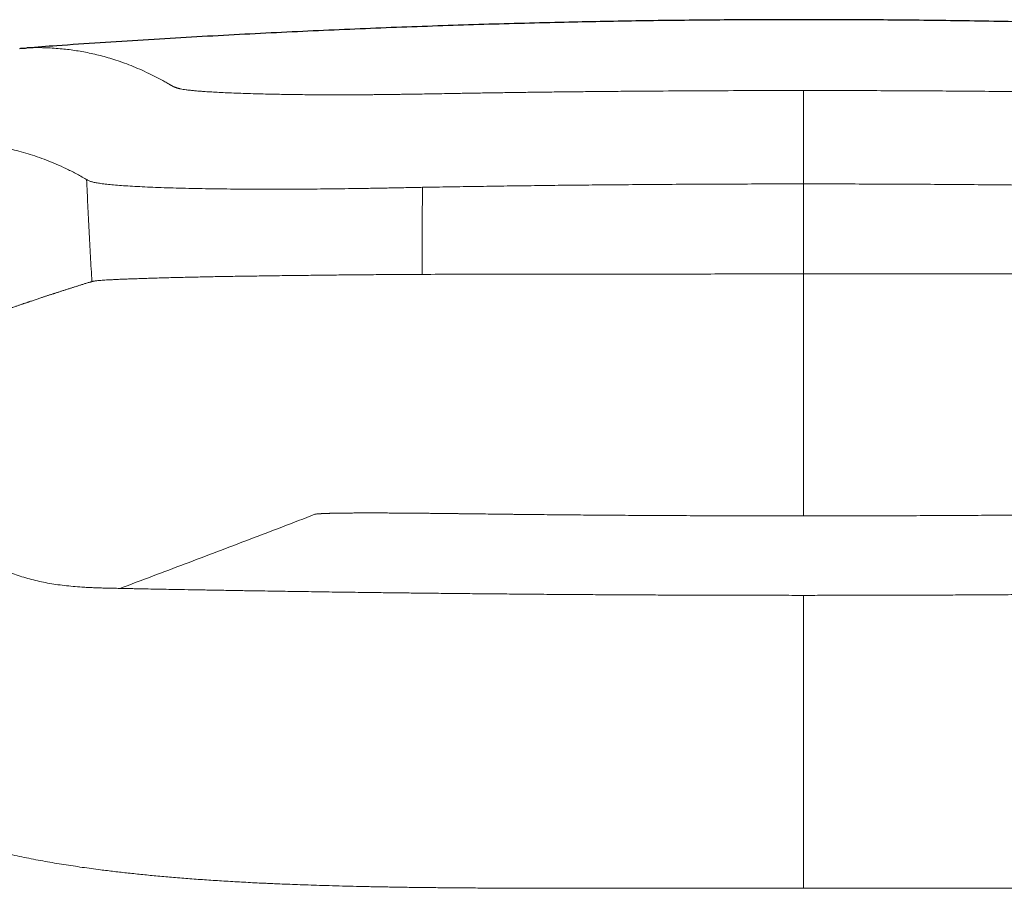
# Model space of a CAD drawing. Header units: millimetres. Extents: x 8 to 524, y 12 to 399.
# Tile 122 of 131: x 260 to 277, y 385 to 399. Entities that reach past the tile are written whole.
import ezdxf

# ---------------------------------------------------------------- set-up
doc = ezdxf.new("R2010")
doc.units = ezdxf.units.MM

msp = doc.modelspace()

# ---------------------------------------------------------------- linework, layer by layer
at = {"color": 252, "linetype": 'Continuous', "lineweight": 0}
for p, q in [((261.532, 396.661), (261.52, 396.668)), ((273.635, 395.068), (273.635, 396.587))]:
    msp.add_line(p, q, dxfattribs=at)
at = {"color": 7, "linetype": 'Continuous', "lineweight": 30}
for points, knots in [([(286.742, 398.886), (286.613, 398.896), (286.301, 398.918), (285.806, 398.952), (285.253, 398.989), (284.696, 399.024), (284.134, 399.058), (283.567, 399.09), (282.995, 399.12), (282.417, 399.15), (281.835, 399.177), (281.248, 399.203), (280.656, 399.227), (280.049, 399.249), (279.428, 399.27), (278.792, 399.29), (278.15, 399.307), (277.503, 399.322), (276.85, 399.335), (276.213, 399.345), (275.591, 399.353), (274.986, 399.358), (274.375, 399.362), (273.761, 399.363), (273.142, 399.363), (272.53, 399.36), (271.927, 399.355), (271.331, 399.349), (270.731, 399.34), (270.128, 399.329), (269.497, 399.316), (268.838, 399.299), (268.151, 399.28), (267.46, 399.257), (266.763, 399.232), (266.062, 399.204), (265.356, 399.173), (264.646, 399.139), (263.931, 399.102), (263.211, 399.062), (262.487, 399.018), (261.758, 398.972), (261.103, 398.928), (260.691, 398.898), (260.523, 398.885)], [0, 0, 0, 0, 0.014881, 0.035843, 0.05698, 0.078292, 0.09978, 0.121446, 0.14329, 0.165312, 0.187513, 0.209895, 0.232457, 0.255201, 0.279223, 0.303445, 0.327868, 0.352493, 0.37732, 0.40235, 0.42523, 0.448279, 0.471495, 0.49488, 0.518434, 0.542157, 0.56468, 0.587354, 0.610178, 0.633154, 0.656282, 0.682273, 0.708454, 0.734824, 0.761384, 0.788134, 0.815074, 0.842205, 0.869526, 0.897037, 0.92474, 0.952633, 0.980717, 1, 1, 1, 1]), ([(260.401, 398.878), (260.426, 398.88), (260.466, 398.883), (260.508, 398.885), (260.523, 398.885)], [0, 0, 0, 0, 0.62122, 1, 1, 1, 1])]:
    msp.add_open_spline(points, degree=3, knots=knots, dxfattribs=at)
at = {"color": 252, "linetype": 'Continuous', "lineweight": 0}
for points, knots in [([(260.523, 398.885), (260.548, 398.886), (260.614, 398.89), (260.724, 398.891), (260.852, 398.889), (260.983, 398.882), (261.111, 398.871), (261.237, 398.857), (261.359, 398.84), (261.482, 398.819), (261.607, 398.794), (261.733, 398.764), (261.86, 398.73), (261.994, 398.69), (262.134, 398.643), (262.281, 398.588), (262.43, 398.526), (262.575, 398.459), (262.715, 398.389), (262.828, 398.328), (262.897, 398.288), (262.924, 398.273), (262.931, 398.269), (262.939, 398.264), (262.947, 398.26), (262.955, 398.255), (262.963, 398.251), (262.972, 398.246), (262.978, 398.242), (262.984, 398.239), (262.988, 398.237), (262.991, 398.236), (262.995, 398.234), (262.998, 398.232), (263.002, 398.23), (263.011, 398.227), (263.024, 398.221), (263.041, 398.215), (263.056, 398.21), (263.07, 398.206), (263.085, 398.202), (263.1, 398.198), (263.124, 398.193), (263.16, 398.186), (263.211, 398.178), (263.268, 398.171), (263.333, 398.164), (263.407, 398.157), (263.49, 398.151), (263.589, 398.144), (263.704, 398.138), (263.836, 398.131), (263.98, 398.125), (264.134, 398.119), (264.3, 398.114), (264.466, 398.109), (264.629, 398.105), (264.784, 398.102), (264.938, 398.099), (265.094, 398.097), (265.254, 398.095), (265.417, 398.093), (265.584, 398.093), (265.754, 398.092), (265.93, 398.093), (266.112, 398.094), (266.264, 398.095), (266.386, 398.096), (266.475, 398.097), (266.566, 398.098), (266.659, 398.099), (266.753, 398.1), (266.849, 398.102), (266.96, 398.103), (267.09, 398.105), (267.241, 398.108), (267.403, 398.11), (267.563, 398.113), (267.711, 398.116), (267.843, 398.118), (267.974, 398.12), (268.111, 398.122), (268.252, 398.125), (268.391, 398.127), (268.526, 398.129), (268.665, 398.131), (268.806, 398.133), (268.948, 398.135), (269.155, 398.138), (269.425, 398.141), (269.754, 398.145), (270.073, 398.148), (270.392, 398.151), (270.851, 398.155), (271.449, 398.159), (272.18, 398.163), (272.909, 398.165), (273.393, 398.166), (273.635, 398.166)], [0, 0, 0, 0, 0.026083, 0.068385, 0.110825, 0.153402, 0.19592, 0.233907, 0.271718, 0.309353, 0.346811, 0.384094, 0.421203, 0.45814, 0.499337, 0.540404, 0.581342, 0.622153, 0.657963, 0.693678, 0.711245, 0.71279, 0.714655, 0.716727, 0.718685, 0.720531, 0.722777, 0.72483, 0.726689, 0.727621, 0.728496, 0.729313, 0.730073, 0.730775, 0.731451, 0.732624, 0.735728, 0.738657, 0.740641, 0.742536, 0.744341, 0.746058, 0.747687, 0.751892, 0.755943, 0.759848, 0.763645, 0.767529, 0.771537, 0.775675, 0.780674, 0.785731, 0.790857, 0.796059, 0.801348, 0.80673, 0.811314, 0.815695, 0.819879, 0.823982, 0.828075, 0.832077, 0.836, 0.839915, 0.843846, 0.847803, 0.85182, 0.853665, 0.855535, 0.857431, 0.859353, 0.861302, 0.863279, 0.865284, 0.868129, 0.871197, 0.874489, 0.878006, 0.880927, 0.883483, 0.886005, 0.888835, 0.891808, 0.894525, 0.897241, 0.900004, 0.902904, 0.905764, 0.908584, 0.915459, 0.922085, 0.928461, 0.934723, 0.941361, 0.956125, 0.970818, 0.985442, 1, 1, 1, 1]), ([(273.635, 398.166), (273.635, 398.164), (273.635, 398.16), (273.635, 398.153), (273.635, 398.143), (273.635, 398.129), (273.635, 398.109), (273.635, 398.085), (273.635, 398.056), (273.635, 398.023), (273.635, 397.988), (273.635, 397.948), (273.635, 397.905), (273.635, 397.858), (273.635, 397.807), (273.635, 397.753), (273.635, 397.696), (273.635, 397.637), (273.635, 397.574), (273.635, 397.51), (273.635, 397.444), (273.635, 397.376), (273.635, 397.306), (273.635, 397.235), (273.635, 397.16), (273.635, 397.081), (273.635, 396.998), (273.635, 396.915), (273.635, 396.832), (273.635, 396.75), (273.635, 396.669), (273.635, 396.614), (273.635, 396.587)], [0, 0, 0, 0, 0.03572, 0.071438, 0.107156, 0.142881, 0.178612, 0.214317, 0.250001, 0.281233, 0.312478, 0.343733, 0.374987, 0.406238, 0.437489, 0.468744, 0.5, 0.531255, 0.562508, 0.593759, 0.625008, 0.65626, 0.687512, 0.718759, 0.749998, 0.785691, 0.821402, 0.857127, 0.892834, 0.928537, 0.964266, 1, 1, 1, 1]), ([(273.635, 398.166), (273.809, 398.166), (274.157, 398.166), (274.68, 398.164), (275.202, 398.163), (275.724, 398.16), (276.245, 398.156), (276.767, 398.152), (277.288, 398.147), (277.809, 398.141), (278.33, 398.135), (278.85, 398.128), (279.371, 398.12), (279.718, 398.113), (279.891, 398.11)], [0, 0, 0, 0, 0.0832757, 0.1665399, 0.2497992, 0.3330602, 0.4163293, 0.4996132, 0.5829181, 0.6662496, 0.7496011, 0.8329667, 0.9164124, 1, 1, 1, 1]), ([(261.52, 396.668), (261.463, 396.7), (261.349, 396.764), (261.182, 396.849), (261.017, 396.924), (260.855, 396.99), (260.697, 397.048), (260.541, 397.099), (260.389, 397.142), (260.227, 397.182), (260.056, 397.216), (259.877, 397.245), (259.702, 397.265), (259.532, 397.278), (259.352, 397.285), (259.161, 397.284), (258.963, 397.274), (258.771, 397.256), (258.586, 397.228), (258.419, 397.193), (258.27, 397.152), (258.137, 397.108), (258.008, 397.057), (257.882, 396.998), (257.804, 396.953), (257.764, 396.93)], [0, 0, 0, 0, 0.0360325, 0.0719264, 0.1076953, 0.1433455, 0.178883, 0.2143141, 0.2496448, 0.2848813, 0.329054, 0.3731005, 0.4170347, 0.4608703, 0.5046209, 0.5602018, 0.6156945, 0.6711265, 0.726525, 0.7819177, 0.8254543, 0.8690176, 0.9126209, 0.9562775, 1, 1, 1, 1]), ([(261.532, 396.661), (261.538, 396.517), (261.551, 396.23), (261.572, 395.799), (261.595, 395.368), (261.612, 395.081), (261.621, 394.938)], [0, 0, 0, 0, 0.249997, 0.499996, 0.749997, 1, 1, 1, 1]), ([(267.206, 396.53), (267.121, 396.528), (266.952, 396.525), (266.699, 396.52), (266.448, 396.516), (266.199, 396.511), (265.955, 396.508), (265.716, 396.504), (265.483, 396.502), (265.254, 396.5), (265.009, 396.498), (264.749, 396.498), (264.477, 396.498), (264.214, 396.499), (263.96, 396.501), (263.716, 396.504), (263.481, 396.508), (263.257, 396.513), (263.042, 396.518), (262.839, 396.524), (262.648, 396.531), (262.469, 396.539), (262.304, 396.548), (262.153, 396.558), (262.017, 396.568), (261.896, 396.579), (261.793, 396.591), (261.708, 396.604), (261.641, 396.617), (261.593, 396.631), (261.559, 396.646), (261.542, 396.656), (261.533, 396.661)], [0, 0, 0, 0, 0.028213, 0.056399, 0.084562, 0.112712, 0.140868, 0.168518, 0.196139, 0.223726, 0.25129, 0.287077, 0.322881, 0.358713, 0.394564, 0.430419, 0.466254, 0.502042, 0.537773, 0.573455, 0.609104, 0.644736, 0.680371, 0.716002, 0.751612, 0.787185, 0.822711, 0.858192, 0.893625, 0.929051, 0.964514, 1, 1, 1, 1]), ([(273.635, 396.587), (273.456, 396.587), (273.098, 396.587), (272.56, 396.586), (272.023, 396.584), (271.486, 396.581), (270.949, 396.577), (270.438, 396.573), (269.953, 396.569), (269.494, 396.564), (269.036, 396.558), (268.578, 396.552), (268.12, 396.545), (267.663, 396.538), (267.358, 396.532), (267.206, 396.53)], [0, 0, 0, 0, 0.083367, 0.166751, 0.250141, 0.333529, 0.416907, 0.500266, 0.571698, 0.643105, 0.714487, 0.785856, 0.857234, 0.928624, 1, 1, 1, 1]), ([(273.635, 396.587), (273.814, 396.587), (274.172, 396.587), (274.71, 396.586), (275.247, 396.584), (275.784, 396.581), (276.321, 396.577), (276.832, 396.573), (277.317, 396.568), (277.775, 396.564), (278.234, 396.558), (278.692, 396.552), (279.149, 396.545), (279.607, 396.538), (279.911, 396.532), (280.063, 396.529)], [0, 0, 0, 0, 0.083367, 0.166751, 0.250141, 0.333529, 0.416907, 0.500266, 0.571698, 0.643105, 0.714487, 0.785856, 0.857234, 0.928624, 1, 1, 1, 1]), ([(267.206, 396.53), (267.205, 396.501), (267.204, 396.443), (267.203, 396.352), (267.201, 396.256), (267.2, 396.154), (267.199, 396.046), (267.198, 395.933), (267.197, 395.809), (267.197, 395.676), (267.196, 395.531), (267.196, 395.38), (267.196, 395.222), (267.196, 395.114), (267.196, 395.059)], [0, 0, 0, 0, 0.05787, 0.119587, 0.185152, 0.254565, 0.327828, 0.404939, 0.4859, 0.579403, 0.677565, 0.780385, 0.887863, 1, 1, 1, 1]), ([(261.586, 394.928), (261.576, 394.925), (261.558, 394.919), (261.531, 394.911), (261.504, 394.902), (261.478, 394.894), (261.452, 394.886), (261.427, 394.878), (261.402, 394.87), (261.377, 394.862), (261.353, 394.854), (261.328, 394.847), (261.304, 394.839), (261.281, 394.831), (261.258, 394.824), (261.234, 394.816), (261.209, 394.808), (261.183, 394.8), (261.158, 394.792), (261.133, 394.784), (261.108, 394.776), (261.085, 394.769), (261.062, 394.761), (261.039, 394.754), (261.017, 394.747), (261.003, 394.742), (260.995, 394.74), (260.993, 394.739), (260.991, 394.738), (260.989, 394.738), (260.987, 394.737), (260.985, 394.736), (260.983, 394.736), (260.975, 394.733), (260.96, 394.728), (260.94, 394.721), (260.918, 394.714), (260.895, 394.707), (260.873, 394.699), (260.85, 394.692), (260.827, 394.684), (260.804, 394.677), (260.782, 394.669), (260.756, 394.661), (260.727, 394.651), (260.695, 394.641), (260.664, 394.63), (260.632, 394.619), (260.601, 394.609), (260.578, 394.601), (260.563, 394.596), (260.557, 394.594), (260.551, 394.592), (260.544, 394.59), (260.538, 394.588), (260.532, 394.586), (260.522, 394.582), (260.508, 394.578), (260.489, 394.571), (260.468, 394.564), (260.446, 394.557), (260.423, 394.549), (260.4, 394.541), (260.375, 394.532), (260.35, 394.524), (260.325, 394.515), (260.299, 394.506), (260.273, 394.497), (260.246, 394.488), (260.22, 394.479), (260.192, 394.469), (260.165, 394.46), (260.137, 394.45), (260.11, 394.441), (260.082, 394.431), (260.061, 394.424), (260.048, 394.419), (260.043, 394.417), (260.038, 394.415), (260.034, 394.414), (260.03, 394.412), (260.025, 394.411), (260.021, 394.409), (260.014, 394.407), (260.003, 394.403), (259.989, 394.398), (259.976, 394.394), (259.963, 394.389), (259.949, 394.384), (259.935, 394.379), (259.919, 394.373), (259.902, 394.367), (259.885, 394.361), (259.867, 394.355), (259.849, 394.348), (259.83, 394.342), (259.812, 394.335), (259.795, 394.329), (259.783, 394.325), (259.776, 394.322), (259.774, 394.322), (259.772, 394.321), (259.77, 394.32), (259.765, 394.318), (259.756, 394.315), (259.744, 394.31), (259.73, 394.306), (259.716, 394.301), (259.704, 394.296), (259.691, 394.291), (259.679, 394.287), (259.667, 394.283), (259.656, 394.279), (259.645, 394.275), (259.635, 394.271), (259.625, 394.268), (259.616, 394.264), (259.607, 394.261), (259.599, 394.258), (259.591, 394.255), (259.584, 394.252), (259.576, 394.25), (259.57, 394.247), (259.563, 394.245), (259.556, 394.242), (259.551, 394.24), (259.545, 394.238), (259.54, 394.236), (259.536, 394.235), (259.531, 394.233), (259.528, 394.232), (259.524, 394.231), (259.522, 394.23), (259.519, 394.229), (259.517, 394.228), (259.515, 394.227), (259.514, 394.227), (259.513, 394.226), (259.512, 394.226), (259.512, 394.226), (259.511, 394.226), (259.511, 394.226), (259.511, 394.226), (259.509, 394.225), (259.506, 394.224), (259.501, 394.222), (259.493, 394.219), (259.478, 394.213), (259.453, 394.204), (259.42, 394.191), (259.382, 394.177), (259.345, 394.163), (259.305, 394.148), (259.263, 394.132), (259.218, 394.115), (259.168, 394.096), (259.115, 394.075), (259.062, 394.055), (259.002, 394.032), (258.936, 394.006), (258.863, 393.977), (258.791, 393.949), (258.72, 393.92), (258.67, 393.9), (258.638, 393.887), (258.626, 393.883), (258.615, 393.878), (258.603, 393.873), (258.588, 393.867), (258.569, 393.859), (258.541, 393.848), (258.506, 393.834), (258.467, 393.817), (258.429, 393.802), (258.393, 393.787), (258.357, 393.771), (258.325, 393.758), (258.297, 393.746), (258.275, 393.737), (258.261, 393.731), (258.253, 393.728), (258.252, 393.727), (258.25, 393.726), (258.247, 393.725), (258.245, 393.724), (258.243, 393.723), (258.237, 393.721), (258.227, 393.716), (258.214, 393.711), (258.2, 393.705), (258.186, 393.699), (258.173, 393.693), (258.16, 393.687), (258.148, 393.682), (258.136, 393.677), (258.124, 393.672), (258.112, 393.667), (258.101, 393.662), (258.09, 393.657), (258.08, 393.652), (258.07, 393.648), (258.06, 393.643), (258.05, 393.639), (258.041, 393.635), (258.032, 393.631), (258.023, 393.627), (258.014, 393.623), (258.006, 393.619), (257.998, 393.615), (257.991, 393.612), (257.984, 393.609), (257.977, 393.606), (257.971, 393.603), (257.966, 393.6), (257.96, 393.598), (257.955, 393.595), (257.95, 393.593), (257.945, 393.591), (257.94, 393.589), (257.935, 393.587), (257.931, 393.585), (257.927, 393.583), (257.924, 393.581), (257.921, 393.58), (257.918, 393.578), (257.916, 393.577), (257.913, 393.576), (257.911, 393.575), (257.91, 393.574), (257.908, 393.574), (257.907, 393.573), (257.907, 393.573), (257.906, 393.573), (257.906, 393.573), (257.906, 393.573), (257.906, 393.573), (257.906, 393.573)], [0, 0, 0, 0, 0.00606, 0.012032, 0.017908, 0.023682, 0.02935, 0.034915, 0.040379, 0.045746, 0.051267, 0.056687, 0.06201, 0.067238, 0.072377, 0.077427, 0.083377, 0.089212, 0.094938, 0.100559, 0.106083, 0.111418, 0.116669, 0.121842, 0.126942, 0.131444, 0.131884, 0.132323, 0.132761, 0.133199, 0.133636, 0.134073, 0.13459, 0.135239, 0.13983, 0.144348, 0.14964, 0.154844, 0.159967, 0.165376, 0.170711, 0.175979, 0.18119, 0.186351, 0.193955, 0.201494, 0.208989, 0.216463, 0.223925, 0.231373, 0.232847, 0.234329, 0.235819, 0.237318, 0.238826, 0.240342, 0.241867, 0.246105, 0.250408, 0.255619, 0.260923, 0.266322, 0.272211, 0.278209, 0.284315, 0.29053, 0.296852, 0.303282, 0.309819, 0.316463, 0.323213, 0.330069, 0.336903, 0.343838, 0.350871, 0.358003, 0.359437, 0.360876, 0.361965, 0.363018, 0.364081, 0.365154, 0.366236, 0.367328, 0.370821, 0.374409, 0.377692, 0.381052, 0.384487, 0.387998, 0.392276, 0.396662, 0.401154, 0.405754, 0.410461, 0.415275, 0.4199, 0.42462, 0.42885, 0.429226, 0.429778, 0.430424, 0.431068, 0.431708, 0.434195, 0.43793, 0.441556, 0.445073, 0.448482, 0.451782, 0.454972, 0.458053, 0.461025, 0.463888, 0.46664, 0.469284, 0.471818, 0.474106, 0.476298, 0.478392, 0.480389, 0.482289, 0.484209, 0.486019, 0.487718, 0.489307, 0.490785, 0.49213, 0.493369, 0.494501, 0.495527, 0.496369, 0.497122, 0.497788, 0.498367, 0.498858, 0.499201, 0.499483, 0.499704, 0.49983, 0.499922, 0.49998, 0.500002, 0.500004, 0.501404, 0.502504, 0.504467, 0.507969, 0.514212, 0.525326, 0.535208, 0.545052, 0.556719, 0.568329, 0.579888, 0.595297, 0.610633, 0.625909, 0.641135, 0.662823, 0.684466, 0.706094, 0.727742, 0.749444, 0.753264, 0.756927, 0.760522, 0.764127, 0.767742, 0.774871, 0.78204, 0.794943, 0.807974, 0.819716, 0.831561, 0.843506, 0.855552, 0.863158, 0.870803, 0.877561, 0.877987, 0.878451, 0.879243, 0.880033, 0.88082, 0.881605, 0.882387, 0.886644, 0.891458, 0.896171, 0.900781, 0.90529, 0.909695, 0.913998, 0.918197, 0.922292, 0.926284, 0.930171, 0.933954, 0.937632, 0.941206, 0.944675, 0.948039, 0.951297, 0.954598, 0.957784, 0.960853, 0.963807, 0.966646, 0.969368, 0.971757, 0.974049, 0.976244, 0.978342, 0.980343, 0.982247, 0.984054, 0.98593, 0.987688, 0.989329, 0.990853, 0.992259, 0.993483, 0.994601, 0.995614, 0.996522, 0.997325, 0.998022, 0.998615, 0.999102, 0.999484, 0.999702, 0.99986, 0.99996, 0.999995, 1, 1, 1, 1]), ([(261.62, 394.938), (261.614, 394.936), (261.603, 394.933), (261.592, 394.929), (261.586, 394.928)], [0, 0, 0, 0, 0.501913, 1, 1, 1, 1]), ([(267.196, 395.059), (267.136, 395.059), (267.015, 395.059), (266.834, 395.058), (266.651, 395.056), (266.467, 395.055), (266.282, 395.053), (266.1, 395.052), (265.922, 395.05), (265.748, 395.048), (265.575, 395.046), (265.404, 395.044), (265.23, 395.042), (265.054, 395.04), (264.877, 395.038), (264.703, 395.036), (264.531, 395.033), (264.361, 395.031), (264.198, 395.028), (264.04, 395.026), (263.889, 395.024), (263.74, 395.021), (263.594, 395.018), (263.448, 395.015), (263.303, 395.012), (263.159, 395.009), (263.02, 395.005), (262.885, 395.002), (262.756, 394.998), (262.634, 394.995), (262.519, 394.991), (262.412, 394.987), (262.311, 394.984), (262.216, 394.98), (262.13, 394.977), (262.053, 394.974), (261.984, 394.97), (261.921, 394.967), (261.865, 394.964), (261.815, 394.961), (261.772, 394.958), (261.734, 394.955), (261.701, 394.952), (261.673, 394.948), (261.652, 394.945), (261.635, 394.941), (261.625, 394.939), (261.62, 394.938)], [0, 0, 0, 0, 0.02075, 0.041748, 0.062983, 0.084452, 0.106149, 0.128057, 0.148895, 0.169905, 0.191083, 0.21242, 0.233907, 0.256847, 0.279931, 0.303155, 0.326516, 0.350007, 0.37362, 0.395988, 0.418447, 0.440986, 0.463595, 0.486262, 0.510355, 0.53449, 0.558659, 0.582853, 0.607066, 0.631293, 0.654145, 0.676999, 0.699841, 0.722663, 0.745457, 0.76615, 0.786805, 0.807413, 0.827968, 0.848467, 0.868909, 0.889293, 0.91164, 0.933893, 0.956037, 0.978074, 1, 1, 1, 1]), ([(267.196, 395.059), (267.395, 395.06), (267.793, 395.06), (268.391, 395.061), (268.991, 395.061), (269.591, 395.062), (270.192, 395.063), (270.782, 395.064), (271.361, 395.064), (271.929, 395.065), (272.498, 395.066), (273.066, 395.067), (273.445, 395.068), (273.635, 395.068)], [0, 0, 0, 0, 0.093137, 0.186332, 0.279578, 0.372871, 0.466203, 0.559569, 0.647626, 0.735702, 0.823793, 0.911894, 1, 1, 1, 1]), ([(280.076, 395.059), (279.982, 395.06), (279.798, 395.06), (279.524, 395.061), (279.256, 395.062), (278.993, 395.062), (278.736, 395.063), (278.484, 395.063), (278.237, 395.064), (277.975, 395.064), (277.698, 395.065), (277.406, 395.065), (277.12, 395.066), (276.84, 395.066), (276.559, 395.066), (276.278, 395.067), (275.995, 395.067), (275.717, 395.067), (275.442, 395.067), (275.169, 395.068), (274.848, 395.068), (274.477, 395.068), (274.056, 395.068), (273.775, 395.068), (273.635, 395.068)], [0, 0, 0, 0, 0.0436234, 0.0863172, 0.1280891, 0.1689551, 0.2089527, 0.2481234, 0.2865084, 0.324149, 0.3704753, 0.4157693, 0.4601102, 0.5035773, 0.5462494, 0.590727, 0.6344931, 0.6776414, 0.7202657, 0.7624603, 0.8043201, 0.8696505, 0.9347548, 1, 1, 1, 1]), ([(273.635, 395.068), (273.635, 395.004), (273.635, 394.875), (273.635, 394.683), (273.635, 394.491), (273.635, 394.3), (273.635, 394.11), (273.635, 393.922), (273.635, 393.736), (273.635, 393.559), (273.635, 393.39), (273.635, 393.229), (273.635, 393.072), (273.635, 392.917), (273.635, 392.765), (273.635, 392.618), (273.635, 392.476), (273.635, 392.337), (273.635, 392.206), (273.635, 392.083), (273.635, 391.968), (273.635, 391.858), (273.635, 391.753), (273.635, 391.658), (273.635, 391.574), (273.635, 391.499), (273.635, 391.428), (273.635, 391.363), (273.635, 391.302), (273.635, 391.244), (273.635, 391.191), (273.635, 391.143), (273.635, 391.102), (273.635, 391.067), (273.635, 391.039), (273.635, 391.018), (273.635, 391.003), (273.635, 390.992), (273.635, 390.985), (273.635, 390.98), (273.635, 390.978), (273.635, 390.977)], [0, 0, 0, 0, 0.031252, 0.062503, 0.093755, 0.125007, 0.156261, 0.187514, 0.218762, 0.250008, 0.278007, 0.306007, 0.334007, 0.362007, 0.390009, 0.417512, 0.445012, 0.472511, 0.500012, 0.525019, 0.550026, 0.575028, 0.600026, 0.625027, 0.645871, 0.666716, 0.687555, 0.708384, 0.729202, 0.750014, 0.773323, 0.796643, 0.819975, 0.843316, 0.86666, 0.889995, 0.911994, 0.933996, 0.955997, 0.977998, 1, 1, 1, 1]), ([(261.766, 384.997), (261.663, 385.01), (261.455, 385.038), (261.144, 385.085), (260.83, 385.138), (260.515, 385.198), (260.221, 385.26), (259.949, 385.324), (259.7, 385.389), (259.452, 385.459), (259.205, 385.537), (258.965, 385.621), (258.731, 385.711), (258.505, 385.807), (258.282, 385.911), (258.063, 386.024), (257.848, 386.147), (257.638, 386.278), (257.434, 386.42), (257.235, 386.572), (257.043, 386.734), (256.859, 386.908), (256.682, 387.092), (256.521, 387.278), (256.376, 387.464), (256.245, 387.649), (256.121, 387.841), (256.004, 388.041), (255.894, 388.247), (255.792, 388.461), (255.697, 388.681), (255.61, 388.907), (255.53, 389.137), (255.457, 389.373), (255.391, 389.612), (255.332, 389.854), (255.279, 390.098), (255.23, 390.354), (255.187, 390.621), (255.148, 390.898), (255.117, 391.175), (255.091, 391.451), (255.071, 391.726), (255.056, 391.998), (255.046, 392.276), (255.039, 392.559), (255.038, 392.847), (255.04, 393.129), (255.046, 393.405), (255.052, 393.588), (255.055, 393.678)], [0, 0, 0, 0, 0.024843, 0.050237, 0.076196, 0.102704, 0.129725, 0.151292, 0.173137, 0.195238, 0.217572, 0.240123, 0.261663, 0.283365, 0.305211, 0.327184, 0.349273, 0.371459, 0.393722, 0.416042, 0.438409, 0.460809, 0.483222, 0.505629, 0.524818, 0.543984, 0.563119, 0.58221, 0.601244, 0.620211, 0.639099, 0.657901, 0.67661, 0.695215, 0.713705, 0.732065, 0.750281, 0.768348, 0.788398, 0.808238, 0.827848, 0.847211, 0.866319, 0.88516, 0.903716, 0.923777, 0.943452, 0.962728, 0.981584, 1, 1, 1, 1]), ([(262.094, 389.752), (262.055, 389.753), (261.976, 389.755), (261.862, 389.757), (261.753, 389.76), (261.649, 389.764), (261.549, 389.768), (261.434, 389.775), (261.303, 389.785), (261.157, 389.8), (261.014, 389.819), (260.874, 389.842), (260.737, 389.87), (260.603, 389.903), (260.472, 389.939), (260.344, 389.981), (260.219, 390.026), (260.098, 390.075), (259.981, 390.128), (259.867, 390.184), (259.758, 390.243), (259.654, 390.304), (259.553, 390.368), (259.457, 390.433), (259.361, 390.503), (259.264, 390.578), (259.169, 390.659), (259.078, 390.741), (258.992, 390.824), (258.911, 390.907), (258.832, 390.995), (258.754, 391.087), (258.678, 391.183), (258.606, 391.28), (258.539, 391.378), (258.475, 391.477), (258.412, 391.584), (258.349, 391.699), (258.287, 391.824), (258.23, 391.951), (258.18, 392.076), (258.136, 392.198), (258.098, 392.317), (258.063, 392.44), (258.031, 392.568), (258.003, 392.701), (257.978, 392.837), (257.958, 392.975), (257.941, 393.116), (257.927, 393.263), (257.916, 393.416), (257.909, 393.52), (257.906, 393.573)], [0, 0, 0, 0, 0.017974, 0.035788, 0.053434, 0.07091, 0.08823, 0.105389, 0.131998, 0.158163, 0.183876, 0.20848, 0.232642, 0.256353, 0.279601, 0.302375, 0.324666, 0.346467, 0.367769, 0.388563, 0.408837, 0.428582, 0.447789, 0.466445, 0.484541, 0.504971, 0.524715, 0.543818, 0.562326, 0.580292, 0.597767, 0.616817, 0.635383, 0.653538, 0.671349, 0.688888, 0.706224, 0.72649, 0.746687, 0.766934, 0.787348, 0.804884, 0.822692, 0.840842, 0.859403, 0.878446, 0.898046, 0.917095, 0.936755, 0.957081, 0.978142, 1, 1, 1, 1]), ([(265.386, 391.004), (265.021, 390.863), (264.291, 390.583), (263.194, 390.166), (262.461, 389.89), (262.094, 389.752)], [0, 0, 0, 0, 0.333332, 0.666666, 1, 1, 1, 1]), ([(267.608, 391.018), (267.572, 391.018), (267.5, 391.019), (267.394, 391.02), (267.288, 391.021), (267.184, 391.023), (267.08, 391.024), (266.978, 391.024), (266.876, 391.025), (266.772, 391.026), (266.667, 391.026), (266.561, 391.027), (266.459, 391.027), (266.36, 391.027), (266.264, 391.027), (266.172, 391.027), (266.083, 391.027), (266, 391.026), (265.921, 391.025), (265.848, 391.025), (265.782, 391.024), (265.724, 391.023), (265.685, 391.022), (265.661, 391.021), (265.65, 391.021), (265.639, 391.021), (265.628, 391.02), (265.618, 391.02), (265.607, 391.02), (265.585, 391.019), (265.553, 391.018), (265.523, 391.017), (265.504, 391.016), (265.495, 391.015), (265.486, 391.015), (265.477, 391.014), (265.467, 391.014), (265.45, 391.012), (265.43, 391.011), (265.409, 391.009), (265.394, 391.006), (265.389, 391.005), (265.386, 391.004)], [0, 0, 0, 0, 0.030766, 0.061501, 0.092276, 0.123161, 0.154226, 0.185539, 0.217168, 0.249177, 0.284618, 0.320005, 0.355422, 0.390951, 0.426674, 0.462669, 0.499017, 0.534547, 0.569804, 0.604859, 0.639787, 0.670478, 0.70118, 0.708079, 0.714982, 0.72189, 0.728802, 0.73572, 0.742643, 0.749573, 0.781675, 0.814226, 0.822835, 0.83148, 0.840163, 0.848885, 0.859213, 0.871356, 0.903713, 0.935889, 0.967959, 1, 1, 1, 1]), ([(273.635, 390.977), (273.465, 390.977), (273.126, 390.977), (272.616, 390.978), (272.107, 390.98), (271.691, 390.981), (271.368, 390.983), (271.139, 390.984), (270.91, 390.985), (270.681, 390.987), (270.457, 390.988), (270.238, 390.99), (269.958, 390.992), (269.615, 390.995), (269.315, 390.998), (269.126, 391), (269.047, 391.001), (268.967, 391.001), (268.892, 391.002), (268.819, 391.003), (268.748, 391.004), (268.676, 391.004), (268.573, 391.006), (268.438, 391.007), (268.314, 391.009), (268.229, 391.01), (268.185, 391.01), (268.139, 391.011), (268.094, 391.011), (268.051, 391.012), (268.009, 391.012), (267.956, 391.013), (267.893, 391.014), (267.822, 391.015), (267.759, 391.016), (267.702, 391.016), (267.653, 391.017), (267.622, 391.017), (267.608, 391.018)], [0, 0, 0, 0, 0.084313, 0.168653, 0.253027, 0.337444, 0.375361, 0.41329, 0.45123, 0.489183, 0.527149, 0.563078, 0.598051, 0.666268, 0.734052, 0.747317, 0.760564, 0.773796, 0.786743, 0.798374, 0.810141, 0.822045, 0.834084, 0.861546, 0.889692, 0.896104, 0.903855, 0.911601, 0.919074, 0.926274, 0.933201, 0.939856, 0.952841, 0.964642, 0.975259, 0.98469, 0.992937, 1, 1, 1, 1]), ([(273.635, 390.977), (273.805, 390.977), (274.144, 390.977), (274.654, 390.978), (275.164, 390.98), (275.58, 390.981), (275.902, 390.983), (276.131, 390.984), (276.36, 390.985), (276.589, 390.987), (276.813, 390.988), (277.032, 390.99), (277.312, 390.992), (277.655, 390.995), (277.955, 390.998), (278.144, 391), (278.224, 391.001), (278.303, 391.001), (278.378, 391.002), (278.451, 391.003), (278.522, 391.004), (278.594, 391.004), (278.697, 391.006), (278.832, 391.007), (278.956, 391.009), (279.041, 391.01), (279.085, 391.01), (279.131, 391.011), (279.176, 391.011), (279.219, 391.012), (279.261, 391.012), (279.314, 391.013), (279.377, 391.014), (279.448, 391.015), (279.511, 391.016), (279.568, 391.016), (279.618, 391.017), (279.648, 391.017), (279.662, 391.018)], [0, 0, 0, 0, 0.084322, 0.168666, 0.253043, 0.337458, 0.375374, 0.413301, 0.451239, 0.489188, 0.527151, 0.56309, 0.598076, 0.666302, 0.734075, 0.747334, 0.760577, 0.773802, 0.786745, 0.798389, 0.810165, 0.822075, 0.834117, 0.861575, 0.8897, 0.896105, 0.903857, 0.911605, 0.91908, 0.926282, 0.93321, 0.939865, 0.952852, 0.964653, 0.975268, 0.984698, 0.992942, 1, 1, 1, 1]), ([(273.635, 389.635), (273.505, 389.635), (273.244, 389.635), (272.852, 389.636), (272.458, 389.636), (272.064, 389.637), (271.671, 389.638), (271.282, 389.64), (270.895, 389.642), (270.51, 389.644), (270.124, 389.646), (269.738, 389.649), (269.35, 389.651), (268.963, 389.655), (268.577, 389.658), (268.192, 389.662), (267.808, 389.665), (267.51, 389.669), (267.298, 389.671), (267.171, 389.672), (267.044, 389.674), (266.918, 389.675), (266.791, 389.677), (266.665, 389.678), (266.539, 389.68), (266.324, 389.683), (266.019, 389.687), (265.691, 389.691), (265.428, 389.695), (265.229, 389.698), (265.031, 389.701), (264.833, 389.704), (264.639, 389.707), (264.449, 389.71), (264.24, 389.713), (264.008, 389.717), (263.753, 389.722), (263.5, 389.726), (263.25, 389.73), (263.028, 389.734), (262.831, 389.738), (262.657, 389.741), (262.52, 389.744), (262.418, 389.746), (262.349, 389.747), (262.279, 389.749), (262.213, 389.75), (262.151, 389.751), (262.113, 389.752), (262.094, 389.752)], [0, 0, 0, 0, 0.0327486, 0.0656216, 0.0986264, 0.1317696, 0.1649365, 0.1975107, 0.2300913, 0.262685, 0.2949341, 0.3278215, 0.3607055, 0.393593, 0.4264912, 0.459407, 0.4923474, 0.5253195, 0.5362822, 0.5472408, 0.5581957, 0.5691469, 0.5800949, 0.5910398, 0.6019819, 0.6129215, 0.6472889, 0.6816418, 0.6991658, 0.7166891, 0.7342127, 0.7517378, 0.7692654, 0.7859923, 0.802381, 0.8253238, 0.8482671, 0.8712131, 0.8940467, 0.9160742, 0.9321038, 0.9480335, 0.9637641, 0.969851, 0.9762942, 0.9829759, 0.9891541, 0.9948287, 1, 1, 1, 1]), ([(273.635, 389.635), (273.763, 389.635), (274.019, 389.635), (274.402, 389.636), (274.785, 389.636), (275.168, 389.637), (275.548, 389.638), (275.926, 389.64), (276.301, 389.641), (276.675, 389.643), (277.052, 389.646), (277.431, 389.648), (277.812, 389.651), (278.192, 389.654), (278.573, 389.657), (278.953, 389.66), (279.332, 389.664), (279.711, 389.668), (280.086, 389.672), (280.459, 389.677), (280.829, 389.681), (281.197, 389.686), (281.52, 389.691), (281.799, 389.694), (282.036, 389.698), (282.271, 389.701), (282.503, 389.705), (282.731, 389.709), (282.968, 389.712), (283.216, 389.717), (283.478, 389.721), (283.738, 389.725), (283.994, 389.73), (284.202, 389.734), (284.364, 389.737), (284.485, 389.739), (284.607, 389.741), (284.729, 389.744), (284.85, 389.746), (284.964, 389.748), (285.072, 389.75), (285.142, 389.752), (285.176, 389.752)], [0, 0, 0, 0, 0.032171, 0.064318, 0.096448, 0.128567, 0.160683, 0.192228, 0.223782, 0.255351, 0.286942, 0.319207, 0.351507, 0.383849, 0.416241, 0.448688, 0.481197, 0.513774, 0.546129, 0.578366, 0.610493, 0.642515, 0.674439, 0.695292, 0.716108, 0.736887, 0.757633, 0.77786, 0.7975, 0.821055, 0.844598, 0.868132, 0.89153, 0.91407, 0.925081, 0.936053, 0.947155, 0.958775, 0.969869, 0.980437, 0.990481, 1, 1, 1, 1]), ([(273.635, 384.689), (273.635, 384.745), (273.635, 384.856), (273.635, 385.022), (273.635, 385.189), (273.635, 385.356), (273.635, 385.522), (273.635, 385.687), (273.635, 385.852), (273.635, 386.015), (273.635, 386.177), (273.635, 386.337), (273.635, 386.495), (273.635, 386.65), (273.635, 386.803), (273.635, 386.952), (273.635, 387.099), (273.635, 387.242), (273.635, 387.383), (273.635, 387.52), (273.635, 387.653), (273.635, 387.783), (273.635, 387.91), (273.635, 388.032), (273.635, 388.152), (273.635, 388.272), (273.635, 388.392), (273.635, 388.512), (273.635, 388.627), (273.635, 388.736), (273.635, 388.84), (273.635, 388.937), (273.635, 389.026), (273.635, 389.109), (273.635, 389.185), (273.635, 389.256), (273.635, 389.322), (273.635, 389.383), (273.635, 389.437), (273.635, 389.485), (273.635, 389.525), (273.635, 389.559), (273.635, 389.584), (273.635, 389.603), (273.635, 389.616), (273.635, 389.625), (273.635, 389.631), (273.635, 389.634), (273.635, 389.635)], [0, 0, 0, 0, 0.020836, 0.041671, 0.062505, 0.083342, 0.104176, 0.125006, 0.145837, 0.166671, 0.187505, 0.208337, 0.229166, 0.24999, 0.27081, 0.291634, 0.312465, 0.333304, 0.354149, 0.374993, 0.39583, 0.416663, 0.437495, 0.458328, 0.479162, 0.499997, 0.523331, 0.546665, 0.569999, 0.593333, 0.616669, 0.640008, 0.662015, 0.684018, 0.706016, 0.728011, 0.750003, 0.773329, 0.79666, 0.819993, 0.843328, 0.866662, 0.889993, 0.911993, 0.933995, 0.955996, 0.977998, 1, 1, 1, 1]), ([(273.635, 384.689), (273.515, 384.689), (273.277, 384.689), (272.924, 384.689), (272.58, 384.689), (272.243, 384.689), (271.915, 384.689), (271.618, 384.688), (271.349, 384.688), (271.109, 384.687), (270.874, 384.687), (270.639, 384.686), (270.398, 384.685), (270.105, 384.684), (269.766, 384.684), (269.386, 384.684), (269.008, 384.685), (268.647, 384.686), (268.303, 384.688), (267.988, 384.69), (267.773, 384.692), (267.656, 384.693), (267.624, 384.693), (267.592, 384.693), (267.56, 384.694), (267.528, 384.694), (267.496, 384.694), (267.381, 384.696), (267.186, 384.698), (266.914, 384.701), (266.651, 384.706), (266.397, 384.71), (266.151, 384.716), (265.914, 384.721), (265.685, 384.727), (265.473, 384.733), (265.277, 384.74), (265.096, 384.746), (264.921, 384.753), (264.791, 384.758), (264.703, 384.762), (264.655, 384.764), (264.608, 384.766), (264.56, 384.768), (264.506, 384.771), (264.368, 384.777), (264.147, 384.789), (263.85, 384.806), (263.559, 384.825), (263.276, 384.845), (263.002, 384.867), (262.737, 384.89), (262.482, 384.915), (262.236, 384.941), (261.998, 384.967), (261.843, 384.987), (261.766, 384.997)], [0, 0, 0, 0, 0.028862, 0.057091, 0.084685, 0.111641, 0.137957, 0.163631, 0.183352, 0.202676, 0.221602, 0.240129, 0.259482, 0.280144, 0.311099, 0.342005, 0.372858, 0.403653, 0.430702, 0.457701, 0.481415, 0.484074, 0.486733, 0.489391, 0.492049, 0.494706, 0.497362, 0.500018, 0.523389, 0.546111, 0.568187, 0.589618, 0.610406, 0.630554, 0.650063, 0.668937, 0.685023, 0.700619, 0.715729, 0.730354, 0.734553, 0.738709, 0.742825, 0.746899, 0.751282, 0.756912, 0.783126, 0.809644, 0.835591, 0.860972, 0.88579, 0.910047, 0.933331, 0.956081, 0.978303, 1, 1, 1, 1]), ([(285.504, 384.997), (285.41, 384.985), (285.222, 384.961), (284.939, 384.93), (284.661, 384.901), (284.385, 384.876), (284.114, 384.853), (283.848, 384.833), (283.587, 384.816), (283.33, 384.8), (283.06, 384.785), (282.779, 384.771), (282.486, 384.758), (282.198, 384.746), (281.915, 384.737), (281.637, 384.728), (281.346, 384.721), (281.043, 384.714), (280.727, 384.708), (280.418, 384.703), (280.115, 384.698), (279.82, 384.695), (279.532, 384.692), (279.251, 384.69), (278.975, 384.688), (278.678, 384.687), (278.361, 384.686), (278.023, 384.685), (277.691, 384.685), (277.364, 384.685), (277.045, 384.685), (276.731, 384.686), (276.423, 384.686), (276.117, 384.687), (275.794, 384.688), (275.453, 384.688), (275.093, 384.689), (274.732, 384.689), (274.369, 384.689), (274.003, 384.689), (273.758, 384.689), (273.635, 384.689)], [0, 0, 0, 0, 0.0268, 0.053056, 0.078784, 0.103995, 0.128703, 0.152489, 0.17581, 0.198674, 0.22109, 0.247209, 0.27273, 0.297673, 0.322057, 0.3459, 0.369217, 0.396534, 0.423155, 0.449114, 0.474442, 0.49917, 0.522903, 0.546118, 0.568847, 0.591119, 0.619349, 0.646928, 0.673922, 0.700396, 0.726415, 0.751591, 0.776455, 0.801069, 0.825495, 0.854415, 0.88326, 0.912137, 0.941149, 0.970402, 1, 1, 1, 1])]:
    msp.add_open_spline(points, degree=3, knots=knots, dxfattribs=at)

doc.saveas('drawing.dxf')
